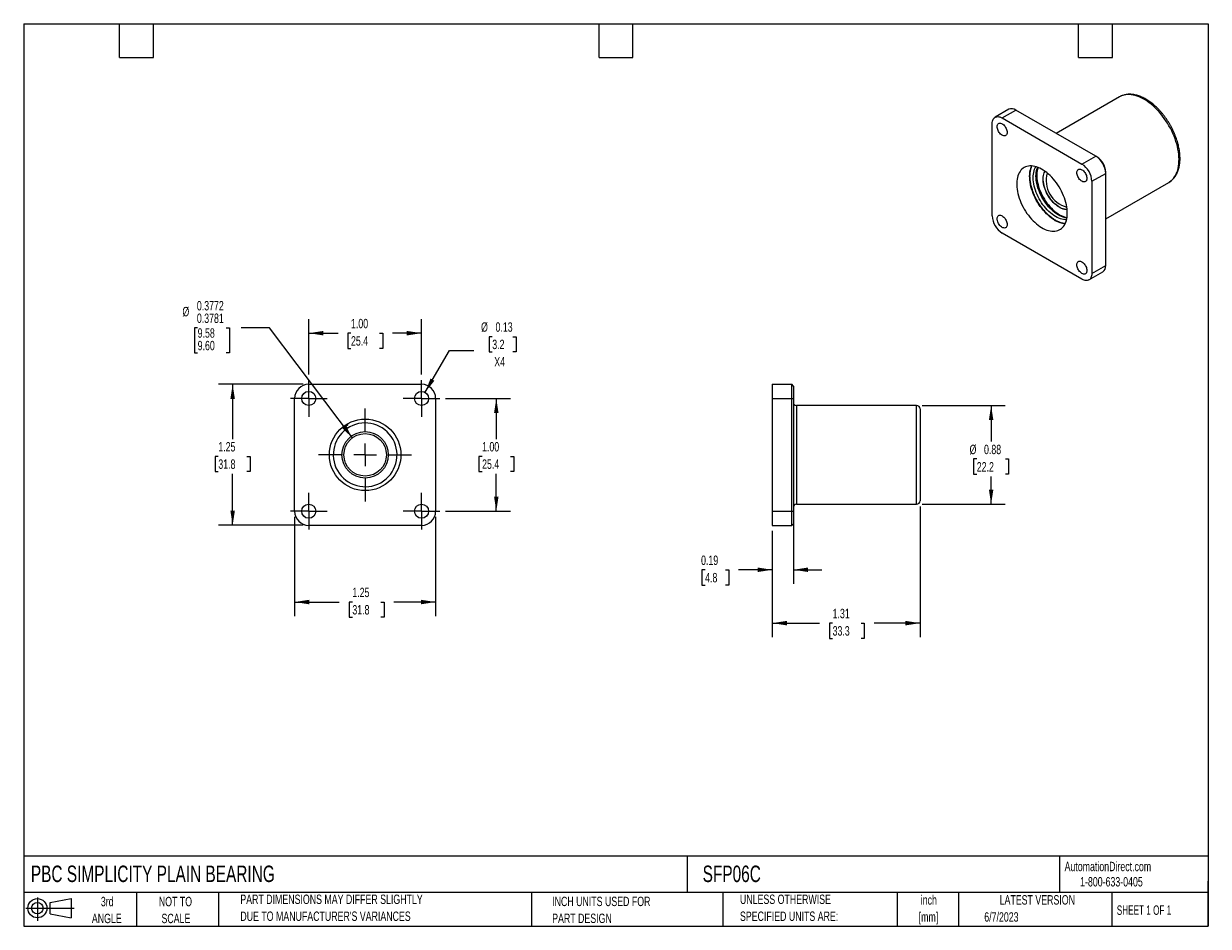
# Model space of a CAD drawing. Header units: inches. Extents: x 0.2 to 10.8, y 0.2 to 8.2.
import ezdxf

# ---------------------------------------------------------------- set-up
doc = ezdxf.new("R2010")
doc.units = ezdxf.units.IN
doc.header["$MEASUREMENT"] = 0
doc.linetypes.add('CENTERX2', pattern=[0.8, 0.5, -0.1, 0.1, -0.1])
doc.layers.add('CENTER', color=40, linetype='CENTERX2')
doc.layers.add('SLD-DEFPOINTS', color=7, linetype='Continuous')
doc.layers.add('DIMENSIONS', color=140, linetype='Continuous', lineweight=25)
doc.layers.add('TEXT', color=140, linetype='Continuous', lineweight=25)
doc.styles.add('SLDTEXTSTYLE0', font='TXT', dxfattribs={"width": 0.7})
doc.styles.add('SLDTEXTSTYLE1', font='TXT', dxfattribs={"width": 0.65})
doc.dimstyles.new('SLDDIMSTYLE0', dxfattribs={"dimtxt": 0.084961, "dimasz": 0.13, "dimexe": 0, "dimexo": 0.0625, "dimgap": 0.02124, "dimtad": 0, "dimtih": 1, "dimtoh": 1, "dimrnd": 1e-09, "dimzin": 4, "dimdsep": 46, "dimtxsty": 'SLDTEXTSTYLE0', "dimsah": 1, "dimcen": 0.09, "dimadec": 0, "dimazin": 1, "dimtfac": 1, "dimtofl": 0, "dimtmove": 0, "dimatfit": 3, "dimfxl": 0, "dimfrac": 2, "dimtolj": 1, "dimtzin": 12, "dimarcsym": 0})
doc.dimstyles.new('SLDDIMSTYLE1', dxfattribs={"dimtxt": 0.084961, "dimasz": 0.13, "dimexe": 0, "dimexo": 0.0625, "dimgap": 0.02124, "dimtad": 0, "dimtih": 1, "dimtoh": 1, "dimdec": 4, "dimrnd": 1e-09, "dimzin": 0, "dimdsep": 46, "dimtxsty": 'SLDTEXTSTYLE0', "dimsah": 1, "dimcen": 0, "dimadec": 0, "dimazin": 0, "dimlim": 1, "dimtp": 0.0022, "dimtm": -0.0031, "dimtfac": 1, "dimtdec": 4, "dimtofl": 0, "dimtmove": 0, "dimatfit": 3, "dimfxl": 0, "dimfrac": 2, "dimtolj": 1, "dimtzin": 4, "dimarcsym": 0})
doc.dimstyles.new('SLDDIMSTYLE2', dxfattribs={"dimtxt": 0.084961, "dimasz": 0.13, "dimexe": 0, "dimexo": 0.0625, "dimgap": 0.02124, "dimtad": 0, "dimtih": 1, "dimtoh": 1, "dimrnd": 1e-09, "dimzin": 12, "dimdsep": 46, "dimtxsty": 'SLDTEXTSTYLE0', "dimsah": 1, "dimcen": 0.09, "dimadec": 0, "dimazin": 3, "dimtfac": 1, "dimtofl": 0, "dimtmove": 0, "dimatfit": 3, "dimfxl": 0, "dimfrac": 2, "dimtolj": 1, "dimtzin": 12, "dimarcsym": 0})
doc.dimstyles.new('SLDDIMSTYLE3', dxfattribs={"dimtxt": 0.084961, "dimasz": 0.13, "dimexe": 0, "dimexo": 0.0625, "dimgap": 0.02124, "dimtad": 0, "dimtih": 1, "dimtoh": 1, "dimrnd": 1e-09, "dimdsep": 46, "dimtxsty": 'SLDTEXTSTYLE0', "dimsah": 1, "dimcen": 0, "dimadec": 0, "dimazin": 2, "dimtfac": 1, "dimtofl": 0, "dimtmove": 0, "dimatfit": 3, "dimfxl": 0, "dimfrac": 2, "dimtolj": 1, "dimtzin": 12, "dimarcsym": 0})
doc.dimstyles.new('SLDDIMSTYLE4', dxfattribs={"dimtxt": 0.084961, "dimasz": 0.13, "dimexe": 0, "dimexo": 0.0625, "dimgap": 0.02124, "dimtad": 0, "dimtih": 1, "dimtoh": 1, "dimrnd": 1e-09, "dimdsep": 46, "dimtxsty": 'SLDTEXTSTYLE0', "dimsah": 1, "dimcen": 0.09, "dimadec": 0, "dimazin": 2, "dimtfac": 1, "dimtmove": 0, "dimatfit": 0, "dimfxl": 0, "dimfrac": 2, "dimtolj": 1, "dimtzin": 12, "dimarcsym": 0})
doc.dimstyles.new('SLDDIMSTYLE5', dxfattribs={"dimtxt": 0.084961, "dimasz": 0.13, "dimexe": 0, "dimexo": 0.0625, "dimgap": 0.02124, "dimtad": 0, "dimtih": 1, "dimtoh": 1, "dimrnd": 1e-09, "dimdsep": 46, "dimtxsty": 'SLDTEXTSTYLE0', "dimsah": 1, "dimcen": 0.09, "dimadec": 0, "dimazin": 2, "dimtfac": 1, "dimtofl": 0, "dimtmove": 0, "dimatfit": 3, "dimfxl": 0, "dimfrac": 2, "dimtolj": 1, "dimtzin": 12, "dimarcsym": 0})

# ---------------------------------------------------------------- blocks, each defined once
blk = doc.blocks.new('Block11')
at = {"color": 7, "linetype": 'Continuous', "lineweight": 18}
for p, q in [((0, 0.113), (0.428, 0.113)), ((0.102, 0.209), (0.102, 0)), ((0.216, 0.164), (0.401, 0.198)), ((0.216, 0.063), (0.216, 0.164)), ((0.401, 0.198), (0.401, 0.029)), ((0.216, 0.063), (0.401, 0.029))]:
    blk.add_line(p, q, dxfattribs=at)
for radius in [0.0846, 0.0506]:
    blk.add_circle((0.102, 0.113), radius, dxfattribs=at)
blk = doc.blocks.new('Block12')
at = {"layer": 'SLD-DEFPOINTS'}
blk.add_blockref('Block11', (0, 0), dxfattribs=at)
blk = doc.blocks.new('SW_NOTE_0')
at = {"layer": 'TEXT', "color": 0, "char_height": 0.0833, "attachment_point": 2, "style": 'SLDTEXTSTYLE0'}
for s, insert in [('inch', (0.125, 0.107)), ('[mm]', (0.122, -0.043))]:
    blk.add_mtext(s, dxfattribs=dict(at, insert=insert))
blk = doc.blocks.new('SW_NOTE_0_1')
at = {"layer": 'TEXT', "color": 0, "char_height": 0.08333, "attachment_point": 1, "style": 'SLDTEXTSTYLE0'}
for s, insert in [('UNLESS OTHERWISE', (0, 0.107)), ('SPECIFIED UNITS ARE:', (0, -0.043))]:
    blk.add_mtext(s, dxfattribs=dict(at, insert=insert))
blk = doc.blocks.new('SW_NOTE_0_2')
at = {"layer": 'TEXT', "color": 0, "char_height": 0.08333, "attachment_point": 1, "style": 'SLDTEXTSTYLE0'}
for s, insert in [('PART DIMENSIONS MAY DIFFER SLIGHTLY', (0, 0.107)), ("DUE TO MANUFACTURER'S VARIANCES", (0, -0.043))]:
    blk.add_mtext(s, dxfattribs=dict(at, insert=insert))
blk = doc.blocks.new('SW_NOTE_0_3')
at = {"layer": 'TEXT', "color": 0, "char_height": 0.0833, "attachment_point": 2, "style": 'SLDTEXTSTYLE0'}
for s, insert in [('NOT TO', (0.207, 0.107)), ('SCALE', (0.211, -0.043))]:
    blk.add_mtext(s, dxfattribs=dict(at, insert=insert))
blk = doc.blocks.new('SW_NOTE_0_4')
at = {"layer": 'TEXT', "color": 0, "char_height": 0.0833, "attachment_point": 2, "style": 'SLDTEXTSTYLE0'}
for s, insert in [('3rd', (0.091, 0.107)), ('ANGLE', (0.087, -0.043))]:
    blk.add_mtext(s, dxfattribs=dict(at, insert=insert))
blk = doc.blocks.new('SW_NOTE_0_5')
at = {"layer": 'TEXT', "color": 0, "char_height": 0.08333, "attachment_point": 1, "style": 'SLDTEXTSTYLE0'}
for s, insert in [('INCH UNITS USED FOR', (0, 0.107)), ('PART DESIGN', (0, -0.043))]:
    blk.add_mtext(s, dxfattribs=dict(at, insert=insert))
blk = doc.blocks.new('_D')
at = {"layer": 'DIMENSIONS'}
for p, q in [((3.989, 4.929), (4.564, 4.929)), ((4.439, 4.929), (4.439, 4.569)), ((4.313, 4.415), (4.284, 4.415)), ((4.284, 4.415), (4.284, 4.28)), ((4.565, 4.415), (4.594, 4.415)), ((4.594, 4.415), (4.594, 4.28)), ((4.284, 4.28), (4.313, 4.28)), ((4.439, 3.929), (4.439, 4.261)), ((4.594, 4.28), (4.565, 4.28)), ((3.989, 3.929), (4.564, 3.929))]:
    blk.add_line(p, q, dxfattribs=at)
for points in [[(4.439, 4.929), (4.419, 4.799), (4.459, 4.799)], [(4.439, 3.929), (4.459, 4.059), (4.419, 4.059)]]:
    blk.add_solid(points, dxfattribs=at)
at = {"layer": 'DIMENSIONS', "char_height": 0.0833, "attachment_point": 1, "style": 'SLDTEXTSTYLE0'}
for s, insert in [('1.00', (4.313, 4.542)), ('25.4', (4.313, 4.388))]:
    blk.add_mtext(s, dxfattribs=dict(at, insert=insert))
blk = doc.blocks.new('_D_1')
at = {"layer": 'DIMENSIONS'}
for p, q in [((2.777, 5.141), (2.777, 5.632)), ((3.776, 5.141), (3.776, 5.632)), ((2.777, 5.507), (3.036, 5.507)), ((3.151, 5.507), (3.122, 5.507)), ((3.122, 5.507), (3.122, 5.372)), ((3.403, 5.507), (3.432, 5.507)), ((3.432, 5.507), (3.432, 5.372)), ((3.776, 5.507), (3.518, 5.507)), ((3.122, 5.372), (3.151, 5.372)), ((3.432, 5.372), (3.403, 5.372))]:
    blk.add_line(p, q, dxfattribs=at)
for points in [[(2.777, 5.507), (2.907, 5.487), (2.907, 5.527)], [(3.776, 5.507), (3.646, 5.527), (3.646, 5.487)]]:
    blk.add_solid(points, dxfattribs=at)
at = {"layer": 'DIMENSIONS', "char_height": 0.0833, "attachment_point": 1, "style": 'SLDTEXTSTYLE0'}
for s, insert in [('1.00', (3.151, 5.634)), ('25.4', (3.151, 5.48))]:
    blk.add_mtext(s, dxfattribs=dict(at, insert=insert))
blk = doc.blocks.new('_D_2')
at = {"layer": 'DIMENSIONS'}
for p, q in [((1.792, 5.554), (1.763, 5.554)), ((1.763, 5.554), (1.763, 5.332)), ((2.044, 5.554), (2.073, 5.554)), ((2.073, 5.554), (2.073, 5.332)), ((2.429, 5.554), (2.179, 5.554)), ((3.163, 4.579), (2.429, 5.554)), ((1.763, 5.332), (1.792, 5.332)), ((2.073, 5.332), (2.044, 5.332))]:
    blk.add_line(p, q, dxfattribs=at)
blk.add_solid([(3.163, 4.579), (3.101, 4.695), (3.069, 4.67)], dxfattribs=at)
at = {"layer": 'DIMENSIONS', "char_height": 0.0833, "attachment_point": 1, "style": 'SLDTEXTSTYLE0'}
for s, insert in [('0.3772', (1.785, 5.792)), ('%%c', (1.657, 5.74)), ('0.3781', (1.785, 5.681)), ('9.58', (1.792, 5.55)), ('9.60', (1.792, 5.439))]:
    blk.add_mtext(s, dxfattribs=dict(at, insert=insert))
blk = doc.blocks.new('_D_3')
at = {"layer": 'DIMENSIONS'}
for p, q in [((2.726, 5.054), (1.977, 5.054)), ((2.102, 5.054), (2.102, 4.569)), ((1.975, 4.415), (1.947, 4.415)), ((1.947, 4.415), (1.947, 4.28)), ((2.228, 4.415), (2.256, 4.415)), ((2.256, 4.415), (2.256, 4.28)), ((1.947, 4.28), (1.975, 4.28)), ((2.102, 3.804), (2.102, 4.261)), ((2.256, 4.28), (2.228, 4.28)), ((2.726, 3.804), (1.977, 3.804))]:
    blk.add_line(p, q, dxfattribs=at)
for points in [[(2.102, 5.054), (2.082, 4.924), (2.122, 4.924)], [(2.102, 3.804), (2.122, 3.934), (2.082, 3.934)]]:
    blk.add_solid(points, dxfattribs=at)
at = {"layer": 'DIMENSIONS', "char_height": 0.0833, "attachment_point": 1, "style": 'SLDTEXTSTYLE0'}
for s, insert in [('1.25', (1.975, 4.542)), ('31.8', (1.975, 4.388))]:
    blk.add_mtext(s, dxfattribs=dict(at, insert=insert))
blk = doc.blocks.new('_D_4')
at = {"layer": 'DIMENSIONS'}
for p, q in [((2.651, 3.879), (2.651, 2.999)), ((3.901, 3.879), (3.901, 2.999)), ((2.651, 3.124), (3.047, 3.124)), ((3.163, 3.124), (3.134, 3.124)), ((3.134, 3.124), (3.134, 2.989)), ((3.415, 3.124), (3.444, 3.124)), ((3.444, 3.124), (3.444, 2.989)), ((3.901, 3.124), (3.53, 3.124)), ((3.134, 2.989), (3.163, 2.989)), ((3.444, 2.989), (3.415, 2.989))]:
    blk.add_line(p, q, dxfattribs=at)
for points in [[(2.651, 3.124), (2.781, 3.104), (2.781, 3.144)], [(3.901, 3.124), (3.771, 3.144), (3.771, 3.104)]]:
    blk.add_solid(points, dxfattribs=at)
at = {"layer": 'DIMENSIONS', "char_height": 0.0833, "attachment_point": 1, "style": 'SLDTEXTSTYLE0'}
for s, insert in [('1.25', (3.163, 3.251)), ('31.8', (3.163, 3.097))]:
    blk.add_mtext(s, dxfattribs=dict(at, insert=insert))
blk = doc.blocks.new('_D_5')
at = {"layer": 'DIMENSIONS'}
for p, q in [((4.403, 5.476), (4.375, 5.476)), ((4.375, 5.476), (4.375, 5.341)), ((4.585, 5.476), (4.614, 5.476)), ((4.614, 5.476), (4.614, 5.341)), ((3.808, 4.983), (4.023, 5.353)), ((4.023, 5.353), (4.241, 5.353)), ((4.375, 5.341), (4.403, 5.341)), ((4.614, 5.341), (4.585, 5.341))]:
    blk.add_line(p, q, dxfattribs=at)
blk.add_solid([(3.808, 4.983), (3.89, 5.085), (3.856, 5.105)], dxfattribs=at)
at = {"layer": 'DIMENSIONS', "char_height": 0.0833, "attachment_point": 1, "style": 'SLDTEXTSTYLE0'}
for s, insert in [('%%c', (4.304, 5.603)), ('0.13', (4.432, 5.603)), ('3.2', (4.403, 5.449)), ('X4', (4.421, 5.295))]:
    blk.add_mtext(s, dxfattribs=dict(at, insert=insert))
blk = doc.blocks.new('SW_CENTERMARKSYMBOL_0')
at = {"layer": 'CENTER', "color": 0}
for p, q in [((0, 0.2), (0, 0.412125)), ((-0.2, 0), (-0.412125, 0)), ((0, 0), (-0.1, 0)), ((0, 0), (0, 0.1)), ((0, 0), (0, -0.1)), ((0, 0), (0.1, 0)), ((0.2, 0), (0.412125, 0)), ((0, -0.2), (0, -0.412125))]:
    blk.add_line(p, q, dxfattribs=at)
blk = doc.blocks.new('SW_CENTERMARKSYMBOL_1')
at = {"layer": 'CENTER', "color": 0}
for p, q in [((0, 0.1), (0, 0.1625)), ((-0.1, 0), (-0.1625, 0)), ((0, 0), (-0.1, 0)), ((0, 0), (0, 0.1)), ((0, 0), (0, -0.1)), ((0, 0), (0.1, 0)), ((0.1, 0), (0.1625, 0)), ((0, -0.1), (0, -0.1625))]:
    blk.add_line(p, q, dxfattribs=at)
blk = doc.blocks.new('SW_CENTERMARKSYMBOL_2')
at = {"layer": 'CENTER', "color": 0}
for p, q in [((0, 0.1), (0, 0.1625)), ((-0.1, 0), (-0.1625, 0)), ((0, 0), (-0.1, 0)), ((0, 0), (0, 0.1)), ((0, 0), (0, -0.1)), ((0, 0), (0.1, 0)), ((0.1, 0), (0.1625, 0)), ((0, -0.1), (0, -0.1625))]:
    blk.add_line(p, q, dxfattribs=at)
blk = doc.blocks.new('SW_CENTERMARKSYMBOL_3')
at = {"layer": 'CENTER', "color": 0}
for p, q in [((0, 0.1), (0, 0.1625)), ((-0.1, 0), (-0.1625, 0)), ((0, 0), (-0.1, 0)), ((0, 0), (0, 0.1)), ((0, 0), (0, -0.1)), ((0, 0), (0.1, 0)), ((0.1, 0), (0.1625, 0)), ((0, -0.1), (0, -0.1625))]:
    blk.add_line(p, q, dxfattribs=at)
blk = doc.blocks.new('SW_CENTERMARKSYMBOL_4')
at = {"layer": 'CENTER', "color": 0}
for p, q in [((0, 0.1), (0, 0.1625)), ((-0.1, 0), (-0.1625, 0)), ((0, 0), (-0.1, 0)), ((0, 0), (0, 0.1)), ((0, 0), (0, -0.1)), ((0, 0), (0.1, 0)), ((0.1, 0), (0.1625, 0)), ((0, -0.1), (0, -0.1625))]:
    blk.add_line(p, q, dxfattribs=at)
blk = doc.blocks.new('_D_6')
at = {"layer": 'DIMENSIONS'}
for p, q in [((7.073, 3.879), (7.073, 3.285)), ((6.885, 3.754), (6.885, 3.285)), ((6.29, 3.41), (6.261, 3.41)), ((6.261, 3.41), (6.261, 3.275)), ((6.471, 3.41), (6.5, 3.41)), ((6.5, 3.41), (6.5, 3.275)), ((6.885, 3.41), (6.587, 3.41)), ((7.073, 3.41), (7.323, 3.41)), ((6.261, 3.275), (6.29, 3.275)), ((6.5, 3.275), (6.471, 3.275))]:
    blk.add_line(p, q, dxfattribs=at)
for points in [[(6.885, 3.41), (6.755, 3.43), (6.755, 3.39)], [(7.073, 3.41), (7.203, 3.39), (7.203, 3.43)]]:
    blk.add_solid(points, dxfattribs=at)
at = {"layer": 'DIMENSIONS', "char_height": 0.0833, "attachment_point": 1, "style": 'SLDTEXTSTYLE0'}
for s, insert in [('0.19', (6.254, 3.536)), ('4.8', (6.29, 3.382))]:
    blk.add_mtext(s, dxfattribs=dict(at, insert=insert))
blk = doc.blocks.new('_D_7')
at = {"layer": 'DIMENSIONS'}
for p, q in [((8.195, 3.971), (8.195, 2.812)), ((6.885, 3.754), (6.885, 2.812)), ((6.885, 2.937), (7.305, 2.937)), ((7.42, 2.937), (7.391, 2.937)), ((7.391, 2.937), (7.391, 2.802)), ((7.672, 2.937), (7.701, 2.937)), ((7.701, 2.937), (7.701, 2.802)), ((8.195, 2.937), (7.788, 2.937)), ((7.391, 2.802), (7.42, 2.802)), ((7.701, 2.802), (7.672, 2.802))]:
    blk.add_line(p, q, dxfattribs=at)
for points in [[(6.885, 2.937), (7.015, 2.917), (7.015, 2.957)], [(8.195, 2.937), (8.065, 2.957), (8.065, 2.917)]]:
    blk.add_solid(points, dxfattribs=at)
at = {"layer": 'DIMENSIONS', "char_height": 0.0833, "attachment_point": 1, "style": 'SLDTEXTSTYLE0'}
for s, insert in [('1.31', (7.42, 3.064)), ('33.3', (7.42, 2.91))]:
    blk.add_mtext(s, dxfattribs=dict(at, insert=insert))
blk = doc.blocks.new('_D_8')
at = {"layer": 'DIMENSIONS'}
for p, q in [((8.215, 4.866), (8.95, 4.866)), ((8.825, 4.866), (8.825, 4.546)), ((8.698, 4.392), (8.67, 4.392)), ((8.67, 4.392), (8.67, 4.257)), ((8.951, 4.392), (8.979, 4.392)), ((8.979, 4.392), (8.979, 4.257)), ((8.67, 4.257), (8.698, 4.257)), ((8.825, 3.991), (8.825, 4.238)), ((8.979, 4.257), (8.951, 4.257)), ((8.215, 3.991), (8.95, 3.991))]:
    blk.add_line(p, q, dxfattribs=at)
for points in [[(8.825, 4.866), (8.805, 4.736), (8.845, 4.736)], [(8.825, 3.991), (8.845, 4.121), (8.805, 4.121)]]:
    blk.add_solid(points, dxfattribs=at)
at = {"layer": 'DIMENSIONS', "char_height": 0.0833, "attachment_point": 1, "style": 'SLDTEXTSTYLE0'}
for s, insert in [('%%c', (8.634, 4.518)), ('0.88', (8.762, 4.518)), ('22.2', (8.698, 4.364))]:
    blk.add_mtext(s, dxfattribs=dict(at, insert=insert))

msp = doc.modelspace()

# ---------------------------------------------------------------- linework, layer by layer
for p, q in [((9.96241, 7.60126), (9.40285, 7.27824)), ((9.96279, 7.60148), (9.96241, 7.60126)), ((8.98232, 7.49111), (8.85999, 7.42049)), ((8.92249, 7.4143), (9.04482, 7.48492)), ((9.75192, 7.07672), (9.04482, 7.48492)), ((8.8341, 6.54672), (8.8341, 7.36326)), ((8.92249, 7.4143), (9.62959, 7.0061)), ((9.62959, 7.0061), (9.75192, 7.07672)), ((9.76253, 7.07059), (9.75192, 7.07672)), ((9.84031, 6.92363), (9.84031, 6.93587)), ((9.71798, 6.85301), (9.84031, 6.92363)), ((9.71798, 6.85301), (9.71798, 6.03647)), ((9.84031, 6.10708), (9.84031, 6.92363)), ((9.84031, 6.52044), (10.39987, 6.84347)), ((9.62959, 5.98542), (8.92249, 6.39363)), ((9.71798, 6.03647), (9.84031, 6.10708)), ((9.69209, 5.97923), (9.81442, 6.04985)), ((2.77646, 5.0536), (3.77646, 5.0536)), ((6.88466, 5.0536), (7.05766, 5.0536)), ((6.88466, 5.0536), (6.88466, 4.9286)), ((7.05766, 4.9286), (7.05766, 5.0536)), ((7.07266, 5.0386), (7.05766, 5.0536)), ((7.07266, 5.0386), (7.07266, 4.9286)), ((2.65146, 3.9286), (2.65146, 4.9286)), ((3.90146, 4.9286), (3.90146, 3.9286)), ((6.88466, 4.9286), (7.05766, 4.9286)), ((6.88466, 4.9286), (6.88466, 3.9286)), ((7.05766, 3.9286), (7.05766, 4.9286)), ((7.05766, 4.9286), (7.07266, 4.9286)), ((7.07266, 4.9286), (7.07266, 3.9286)), ((8.16466, 4.8661), (7.09866, 4.8661)), ((7.09866, 4.8661), (7.09866, 3.9911)), ((8.16466, 3.9911), (8.16466, 4.8661)), ((8.19466, 4.8361), (8.19466, 4.0211)), ((3.11206, 4.65834), (3.10223, 4.67538)), ((3.10558, 4.6879), (3.11352, 4.69248)), ((3.10656, 4.67788), (3.11617, 4.66122)), ((3.11602, 4.68815), (3.10808, 4.68357)), ((3.11523, 4.66285), (3.11112, 4.65997)), ((3.11753, 4.69723), (3.1231, 4.70045)), ((7.09866, 3.9911), (8.16466, 3.9911)), ((6.88466, 3.9286), (7.05766, 3.9286)), ((6.88466, 3.9286), (6.88466, 3.8036)), ((7.05766, 3.8036), (7.05766, 3.9286)), ((7.05766, 3.9286), (7.07266, 3.9286)), ((7.07266, 3.9286), (7.07266, 3.8186)), ((3.77646, 3.8036), (2.77646, 3.8036)), ((6.88466, 3.8036), (7.05766, 3.8036)), ((7.05766, 3.8036), (7.07266, 3.8186))]:
    msp.add_line(p, q)
at = {"flags": 128}
for points in [[(10.39987, 6.84347), (10.40777, 6.84837), (10.41973, 6.85724), (10.43088, 6.86737), (10.44116, 6.87872), (10.45055, 6.89125), (10.45901, 6.90493), (10.46651, 6.9197), (10.47303, 6.93552), (10.47854, 6.95232), (10.48303, 6.97006), (10.48647, 6.98866), (10.48886, 7.00807), (10.4902, 7.02822), (10.49046, 7.04904), (10.48966, 7.07045), (10.4878, 7.09239), (10.48488, 7.11478), (10.48091, 7.13754), (10.47591, 7.16059), (10.4699, 7.18385), (10.46288, 7.20725), (10.4549, 7.2307), (10.44597, 7.25412), (10.43613, 7.27743), (10.42541, 7.30055), (10.41385, 7.3234), (10.40149, 7.3459), (10.38836, 7.36798), (10.37453, 7.38955), (10.36002, 7.41055), (10.3449, 7.4309), (10.32922, 7.45053), (10.31302, 7.46938), (10.29637, 7.48737), (10.27932, 7.50445), (10.26194, 7.52056), (10.24427, 7.53564), (10.22639, 7.54964), (10.20835, 7.56251), (10.19022, 7.5742), (10.17206, 7.58469), (10.15392, 7.59393), (10.13589, 7.60188), (10.118, 7.60853), (10.10034, 7.61385), (10.08295, 7.61781), (10.0659, 7.62042), (10.04925, 7.62165), (10.03306, 7.6215), (10.01737, 7.61998), (10.00225, 7.61709), (9.98775, 7.61284), (9.97391, 7.60724), (9.96279, 7.60148)], [(8.8341, 7.36326), (8.83465, 7.37437), (8.83632, 7.38469), (8.83906, 7.39411), (8.84285, 7.40249), (8.84765, 7.40974), (8.85338, 7.41577), (8.85999, 7.42049), (8.86738, 7.42385), (8.87546, 7.42581), (8.88414, 7.42633), (8.89329, 7.42543), (8.90282, 7.4231), (8.91259, 7.41937), (8.92249, 7.4143)], [(8.87835, 7.33766), (8.87889, 7.34533), (8.88051, 7.35218), (8.88316, 7.35804), (8.88679, 7.36278), (8.89129, 7.36627), (8.89656, 7.36843), (8.90248, 7.3692), (8.90888, 7.36856), (8.91563, 7.36654), (8.92254, 7.36318), (8.92945, 7.35856), (8.9362, 7.3528), (8.9426, 7.34603), (8.94852, 7.33843), (8.95379, 7.33019), (8.95829, 7.3215), (8.96192, 7.31258), (8.96457, 7.30365), (8.96619, 7.29493), (8.96674, 7.28663), (8.96619, 7.27896), (8.96457, 7.27211), (8.96192, 7.26624), (8.95829, 7.26151), (8.95379, 7.25802), (8.94852, 7.25586), (8.9426, 7.25509), (8.9362, 7.25572), (8.92945, 7.25775), (8.92254, 7.26111), (8.91563, 7.26573), (8.90888, 7.27149), (8.90248, 7.27825), (8.89656, 7.28585), (8.89129, 7.2941), (8.88679, 7.30279), (8.88316, 7.31171), (8.88051, 7.32064), (8.87889, 7.32936), (8.87835, 7.33766)], [(9.50019, 6.57046), (9.49966, 6.58863), (9.49806, 6.60733), (9.4954, 6.62646), (9.4917, 6.64595), (9.48697, 6.66569), (9.48123, 6.6856), (9.47452, 6.70558), (9.46686, 6.72552), (9.45829, 6.74535), (9.44885, 6.76496), (9.43859, 6.78426), (9.42756, 6.80315), (9.4158, 6.82156), (9.40337, 6.83938), (9.39034, 6.85654), (9.37677, 6.87295), (9.36271, 6.88854), (9.34825, 6.90323), (9.33343, 6.91695), (9.31835, 6.92963), (9.30306, 6.94122), (9.28764, 6.95166), (9.27217, 6.9609), (9.25672, 6.9689), (9.24136, 6.97561), (9.22616, 6.98101), (9.2112, 6.98507), (9.19656, 6.98777), (9.18228, 6.9891), (9.16846, 6.98905), (9.15515, 6.98762), (9.14242, 6.98483), (9.13032, 6.98067), (9.11891, 6.97517), (9.10826, 6.96837), (9.0984, 6.96028), (9.0894, 6.95095), (9.08128, 6.94043), (9.07409, 6.92876), (9.06786, 6.916), (9.06262, 6.9022), (9.0584, 6.88745), (9.05522, 6.8718), (9.05309, 6.85533), (9.05202, 6.83812), (9.05202, 6.82025), (9.05309, 6.80181), (9.05522, 6.78288), (9.0584, 6.76356), (9.06262, 6.74393), (9.06786, 6.72409), (9.07409, 6.70414), (9.08128, 6.68417), (9.0894, 6.66427), (9.0984, 6.64454), (9.10826, 6.62508), (9.11891, 6.60597), (9.13032, 6.58731), (9.14242, 6.56918), (9.15515, 6.55168), (9.16846, 6.53488), (9.18228, 6.51887), (9.19656, 6.50373), (9.2112, 6.48951), (9.22616, 6.4763), (9.24136, 6.46416), (9.25672, 6.45314), (9.27217, 6.44329), (9.28764, 6.43467), (9.30306, 6.42731), (9.31835, 6.42125), (9.33343, 6.41652), (9.34825, 6.41313), (9.36271, 6.41112), (9.37677, 6.41048), (9.39034, 6.41122), (9.40337, 6.41333), (9.4158, 6.41681), (9.42756, 6.42164), (9.43859, 6.4278), (9.44885, 6.43525), (9.45829, 6.44396), (9.46686, 6.45389), (9.47452, 6.46499), (9.48123, 6.47722), (9.48697, 6.4905), (9.4917, 6.50478), (9.4954, 6.52), (9.49806, 6.53606), (9.49966, 6.55291), (9.50019, 6.57046)], [(9.39059, 6.50715), (9.37513, 6.51669), (9.35974, 6.52743), (9.34449, 6.53929), (9.32947, 6.55224), (9.31474, 6.56621), (9.30036, 6.58113), (9.28642, 6.59693), (9.27298, 6.61354), (9.26009, 6.63087), (9.24783, 6.64885), (9.23625, 6.66739), (9.2254, 6.68639), (9.21534, 6.70578), (9.20612, 6.72545), (9.19777, 6.74531), (9.19035, 6.76528), (9.18387, 6.78524), (9.17839, 6.80512), (9.17391, 6.82481), (9.17047, 6.84421), (9.16807, 6.86325), (9.16674, 6.88182), (9.16647, 6.89984), (9.16727, 6.91722), (9.16914, 6.93389), (9.17206, 6.94975), (9.17602, 6.96473), (9.18101, 6.97877), (9.18554, 6.98892)], [(9.4937, 6.51237), (9.48056, 6.51235), (9.46695, 6.51372), (9.45297, 6.51649), (9.43868, 6.52064), (9.42417, 6.52614), (9.40952, 6.53296), (9.3948, 6.54108), (9.3801, 6.55043), (9.36549, 6.56098), (9.35106, 6.57267), (9.33688, 6.58543), (9.32303, 6.59919), (9.30959, 6.61387), (9.29663, 6.62941), (9.28421, 6.64571), (9.27241, 6.66269), (9.26129, 6.68025), (9.25091, 6.69829), (9.24133, 6.71673), (9.2326, 6.73546), (9.22476, 6.75437), (9.21786, 6.77337), (9.21194, 6.79235), (9.20703, 6.81121), (9.20315, 6.82985), (9.20033, 6.84816), (9.19858, 6.86605), (9.19791, 6.88342), (9.19833, 6.90017), (9.19983, 6.91621), (9.2024, 6.93147), (9.20604, 6.94584), (9.21071, 6.95926), (9.2164, 6.97166), (9.22252, 6.98212)], [(9.49676, 6.52734), (9.4917, 6.52801), (9.47772, 6.53078), (9.46343, 6.53493), (9.44892, 6.54043), (9.43427, 6.54725), (9.41955, 6.55536), (9.40485, 6.56472), (9.39024, 6.57527), (9.37581, 6.58696), (9.36163, 6.59971), (9.34778, 6.61347), (9.33434, 6.62816), (9.32138, 6.6437), (9.30896, 6.66), (9.29716, 6.67697), (9.28604, 6.69453), (9.27566, 6.71258), (9.26608, 6.73102), (9.25735, 6.74974), (9.24951, 6.76866), (9.24261, 6.78766), (9.23669, 6.80664), (9.23178, 6.8255), (9.2279, 6.84414), (9.22508, 6.86245), (9.22333, 6.88034), (9.22266, 6.8977), (9.22308, 6.91446), (9.22458, 6.9305), (9.22715, 6.94575), (9.23079, 6.96013), (9.23546, 6.97355), (9.23702, 6.97728)], [(9.24128, 6.97564), (9.24076, 6.9742), (9.23653, 6.9604), (9.23334, 6.94569), (9.2312, 6.93015), (9.23012, 6.91385), (9.23012, 6.89689), (9.2312, 6.87935), (9.23334, 6.86134), (9.23653, 6.84294), (9.24076, 6.82425), (9.24601, 6.80538), (9.25224, 6.78643), (9.25943, 6.76749), (9.26753, 6.74866), (9.27651, 6.73005), (9.28631, 6.71176), (9.29689, 6.69389), (9.30818, 6.67652), (9.32012, 6.65976), (9.33266, 6.64368), (9.34572, 6.62839), (9.35924, 6.61395), (9.37314, 6.60045), (9.38735, 6.58795), (9.4018, 6.57653), (9.4164, 6.56625), (9.43107, 6.55716), (9.44575, 6.5493), (9.46035, 6.54273), (9.4748, 6.53747), (9.48901, 6.53356), (9.49748, 6.53185)], [(9.49864, 6.6018), (9.49732, 6.60177), (9.48596, 6.60231), (9.47419, 6.60423), (9.4621, 6.60752), (9.44978, 6.61216), (9.43733, 6.61811), (9.42482, 6.62533), (9.41237, 6.63376), (9.40005, 6.64334), (9.38796, 6.65401), (9.37619, 6.66568), (9.36483, 6.67826), (9.35395, 6.69167), (9.34365, 6.7058), (9.334, 6.72054), (9.32506, 6.7358), (9.31691, 6.75145), (9.30961, 6.76739), (9.3032, 6.78349), (9.29774, 6.79963), (9.29327, 6.81569), (9.28982, 6.83156), (9.28741, 6.84712), (9.28607, 6.86225), (9.2858, 6.87684), (9.2866, 6.89078), (9.28848, 6.90397), (9.29141, 6.91632), (9.29538, 6.92772), (9.30035, 6.9381), (9.30244, 6.94167)], [(9.49858, 6.60239), (9.49838, 6.60239), (9.48702, 6.60292), (9.47525, 6.60484), (9.46316, 6.60813), (9.45084, 6.61277), (9.43839, 6.61872), (9.42588, 6.62594), (9.41343, 6.63437), (9.40111, 6.64396), (9.38902, 6.65462), (9.37725, 6.66629), (9.36589, 6.67887), (9.35502, 6.69228), (9.34471, 6.70641), (9.33506, 6.72116), (9.32612, 6.73641), (9.31797, 6.75207), (9.31067, 6.768), (9.30426, 6.7841), (9.2988, 6.80024), (9.29433, 6.81631), (9.29088, 6.83218), (9.28847, 6.84773), (9.28713, 6.86286), (9.28686, 6.87745), (9.28767, 6.89139), (9.28954, 6.90459), (9.29247, 6.91693), (9.29644, 6.92833), (9.30141, 6.93871), (9.30292, 6.94132)], [(9.58535, 6.92951), (9.58589, 6.93718), (9.58751, 6.94404), (9.59016, 6.9499), (9.59379, 6.95464), (9.59829, 6.95813), (9.60356, 6.96028), (9.60948, 6.96105), (9.61588, 6.96042), (9.62263, 6.9584), (9.62954, 6.95503), (9.63645, 6.95042), (9.6432, 6.94465), (9.6496, 6.93789), (9.65552, 6.93029), (9.66079, 6.92205), (9.66529, 6.91336), (9.66892, 6.90444), (9.67157, 6.89551), (9.67319, 6.88679), (9.67374, 6.87849), (9.67319, 6.87082), (9.67157, 6.86397), (9.66892, 6.8581), (9.66529, 6.85336), (9.66079, 6.84987), (9.65552, 6.84772), (9.6496, 6.84695), (9.6432, 6.84758), (9.63645, 6.8496), (9.62954, 6.85297), (9.62263, 6.85759), (9.61588, 6.86335), (9.60948, 6.87011), (9.60356, 6.87771), (9.59829, 6.88595), (9.59379, 6.89464), (9.59016, 6.90356), (9.58751, 6.91249), (9.58589, 6.92122), (9.58535, 6.92951)], [(8.87835, 6.52124), (8.87889, 6.52891), (8.88051, 6.53576), (8.88316, 6.54163), (8.88679, 6.54636), (8.89129, 6.54985), (8.89656, 6.55201), (8.90248, 6.55278), (8.90888, 6.55215), (8.91563, 6.55012), (8.92254, 6.54676), (8.92945, 6.54214), (8.9362, 6.53638), (8.9426, 6.52961), (8.94852, 6.52202), (8.95379, 6.51377), (8.95829, 6.50508), (8.96192, 6.49616), (8.96457, 6.48723), (8.96619, 6.47851), (8.96674, 6.47021), (8.96619, 6.46254), (8.96457, 6.45569), (8.96192, 6.44983), (8.95829, 6.44509), (8.95379, 6.4416), (8.94852, 6.43944), (8.9426, 6.43867), (8.9362, 6.43931), (8.92945, 6.44133), (8.92254, 6.44469), (8.91563, 6.44931), (8.90888, 6.45507), (8.90248, 6.46184), (8.89656, 6.46943), (8.89129, 6.47768), (8.88679, 6.48637), (8.88316, 6.49529), (8.88051, 6.50422), (8.87889, 6.51294), (8.87835, 6.52124)], [(9.58535, 6.1131), (9.58589, 6.12077), (9.58751, 6.12762), (9.59016, 6.13348), (9.59379, 6.13822), (9.59829, 6.14171), (9.60356, 6.14387), (9.60948, 6.14464), (9.61588, 6.144), (9.62263, 6.14198), (9.62954, 6.13862), (9.63645, 6.134), (9.6432, 6.12824), (9.6496, 6.12147), (9.65552, 6.11387), (9.66079, 6.10563), (9.66529, 6.09694), (9.66892, 6.08802), (9.67157, 6.07909), (9.67319, 6.07037), (9.67374, 6.06207), (9.67319, 6.0544), (9.67157, 6.04755), (9.66892, 6.04168), (9.66529, 6.03695), (9.66079, 6.03346), (9.65552, 6.0313), (9.6496, 6.03053), (9.6432, 6.03116), (9.63645, 6.03319), (9.62954, 6.03655), (9.62263, 6.04117), (9.61588, 6.04693), (9.60948, 6.05369), (9.60356, 6.06129), (9.59829, 6.06954), (9.59379, 6.07823), (9.59016, 6.08715), (9.58751, 6.09608), (9.58589, 6.1048), (9.58535, 6.1131)], [(9.71798, 6.03647), (9.71743, 6.02536), (9.71577, 6.01503), (9.71302, 6.00562), (9.70923, 5.99723), (9.70443, 5.98998), (9.6987, 5.98396), (9.69209, 5.97924), (9.6847, 5.97588), (9.67662, 5.97392), (9.66794, 5.97339), (9.65879, 5.9743), (9.64926, 5.97663), (9.63949, 5.98035), (9.62959, 5.98542)]]:
    msp.add_lwpolyline(points, dxfattribs=at)
for centre, radius in [((2.77653, 4.92852), 0.0625), ((3.77638, 4.92852), 0.0625), ((3.27646, 4.4286), 0.317), ((3.27646, 4.4286), 0.2055), ((3.27646, 4.4286), 0.18787), ((2.77653, 3.92868), 0.0625), ((3.77638, 3.92868), 0.0625)]:
    msp.add_circle(centre, radius)
for centre, radius, start, end in [((9.00837, 7.43547), 0.06144, 53.607371, 115.08217), ((9.64936, 6.91544), 0.19112, 2.45345, 57.54655), ((9.67191, 6.92846), 0.16856, 2.520155, 57.479845), ((9.52704, 6.84482), 0.19112, 2.45345, 57.54655), ((9.55968, 6.86361), 0.24702, 165.021804, 254.97282), ((9.02505, 6.5549), 0.19112, 182.45345, 237.54655), ((9.50162, 6.68911), 0.21316, 238.608445, 264.473513), ((9.77925, 6.10024), 0.06145, 304.915955, 6.396226), ((2.77646, 4.9286), 0.125, 90, 180), ((3.77646, 4.9286), 0.125, 0, 90), ((7.09866, 4.8921), 0.026, 180, 270), ((8.16466, 4.8361), 0.03, 0, 90), ((3.27646, 4.4286), 0.2825, 125.586312, 124.568219), ((3.11017, 4.67996), 0.00917, 120, 210), ((3.11017, 4.67996), 0.00417, 120, 210), ((3.10894, 4.70042), 0.00917, 300, 16.327297), ((3.10894, 4.70042), 0.01417, 300, 21.052109), ((7.09866, 3.9651), 0.026, 90, 180), ((8.16466, 4.0211), 0.03, 270, 0), ((2.77646, 3.9286), 0.125, 180, 270), ((3.77646, 3.9286), 0.125, 270, 0)]:
    msp.add_arc(centre, radius, start, end)
for points, knots in [([(10.40016, 6.8438), (10.40142, 6.84448), (10.40708, 6.84756), (10.41644, 6.8542), (10.42815, 6.8637), (10.43902, 6.87438), (10.4491, 6.8861), (10.45834, 6.89886), (10.46671, 6.91265), (10.47419, 6.92742), (10.48075, 6.94313), (10.48636, 6.95975), (10.49099, 6.97721), (10.49462, 6.99546), (10.49725, 7.01442), (10.49886, 7.03404), (10.49945, 7.05423), (10.49903, 7.07492), (10.4976, 7.09606), (10.49518, 7.11756), (10.49177, 7.13936), (10.48741, 7.16139), (10.48209, 7.18359), (10.47586, 7.2059), (10.46872, 7.22824), (10.4607, 7.25056), (10.45184, 7.27278), (10.44215, 7.29484), (10.43167, 7.31667), (10.42043, 7.33822), (10.40847, 7.35941), (10.39582, 7.38019), (10.38252, 7.40049), (10.3686, 7.42025), (10.35411, 7.43941), (10.33909, 7.45792), (10.32359, 7.47571), (10.30764, 7.49274), (10.29128, 7.50895), (10.27457, 7.52428), (10.25755, 7.5387), (10.24027, 7.55215), (10.22277, 7.56458), (10.2051, 7.57596), (10.1873, 7.58624), (10.16943, 7.59538), (10.15155, 7.60333), (10.13371, 7.61007), (10.11596, 7.61556), (10.09838, 7.61977), (10.08104, 7.62267), (10.06399, 7.62426), (10.04733, 7.62453), (10.0311, 7.62348), (10.01539, 7.62113), (10.00023, 7.61752), (9.98572, 7.61261), (9.97323, 7.60729), (9.96589, 7.60309), (9.96292, 7.60139)], [0, 0, 0, 0, 0.00489332, 0.0218764, 0.03886107, 0.05589027, 0.07300495, 0.09023759, 0.10760962, 0.1251301, 0.14279612, 0.16059464, 0.17850559, 0.19650532, 0.21456992, 0.23267752, 0.25080973, 0.26895209, 0.28709123, 0.30522082, 0.323337, 0.34143781, 0.35952265, 0.37759196, 0.39564681, 0.41368876, 0.4317197, 0.44974168, 0.46775689, 0.48576763, 0.50377619, 0.52178495, 0.53979571, 0.55781063, 0.57583208, 0.59386246, 0.6119041, 0.62995928, 0.64803015, 0.66611864, 0.68422635, 0.70235433, 0.72050285, 0.73867104, 0.75685642, 0.77505429, 0.79325561, 0.81144614, 0.82960907, 0.84772323, 0.86576376, 0.88370396, 0.90151833, 0.91918645, 0.93669693, 0.95405058, 0.97126163, 0.98835717, 1, 1, 1, 1]), ([(9.48101, 6.47815), (9.48045, 6.47818), (9.47559, 6.47845), (9.46602, 6.48009), (9.45237, 6.48317), (9.43839, 6.48755), (9.42422, 6.49307), (9.40993, 6.49972), (9.39784, 6.50626), (9.38572, 6.51349), (9.37355, 6.52144), (9.35915, 6.53194), (9.34487, 6.54344), (9.33078, 6.5559), (9.31694, 6.56926), (9.30341, 6.58347), (9.29025, 6.59847), (9.27752, 6.61419), (9.26528, 6.63057), (9.25357, 6.64754), (9.24246, 6.66502), (9.23199, 6.68294), (9.2222, 6.70122), (9.21314, 6.71977), (9.20485, 6.73853), (9.19736, 6.7574), (9.1907, 6.77631), (9.18491, 6.79516), (9.18, 6.81389), (9.17599, 6.8324), (9.1729, 6.85062), (9.17074, 6.86846), (9.16952, 6.88585), (9.16923, 6.90271), (9.16987, 6.91897), (9.17144, 6.93456), (9.1739, 6.94941), (9.17728, 6.96344), (9.1814, 6.9765), (9.18482, 6.98436), (9.18649, 6.98821)], [0, 0, 0, 0, 0.00358001, 0.03111294, 0.05853912, 0.08589189, 0.11319897, 0.14048156, 0.16747845, 0.18178351, 0.20905299, 0.23633629, 0.2636314, 0.29093982, 0.31826176, 0.34559655, 0.372943, 0.40029954, 0.42766438, 0.45503561, 0.48241125, 0.50978928, 0.53716763, 0.56454365, 0.59191518, 0.61928013, 0.64663646, 0.67398215, 0.70131529, 0.72863413, 0.75593725, 0.7832237, 0.81049332, 0.83774712, 0.86498783, 0.89222066, 0.91945229, 0.94669291, 0.97395931, 1, 1, 1, 1]), ([(9.22407, 6.8756), (9.22472, 6.87075), (9.22619, 6.85976), (9.22965, 6.84231), (9.23422, 6.82341), (9.23975, 6.80443), (9.24617, 6.78545), (9.25347, 6.76656), (9.26159, 6.74783), (9.27052, 6.72932), (9.2802, 6.71113), (9.2906, 6.69331), (9.30169, 6.67595), (9.3134, 6.65911), (9.32571, 6.64287), (9.33855, 6.62729), (9.35188, 6.61244), (9.36566, 6.59837), (9.37984, 6.5852), (9.39159, 6.57507), (9.39868, 6.56972), (9.40084, 6.56809)], [0, 0, 0, 0, 0.0433791, 0.09846306, 0.15347163, 0.20840566, 0.26327132, 0.31807812, 0.37283768, 0.42756283, 0.48226716, 0.53696466, 0.59166896, 0.6463903, 0.70114317, 0.75594201, 0.81080101, 0.86573382, 0.92075291, 0.97586865, 1, 1, 1, 1])]:
    msp.add_open_spline(points, degree=3, knots=knots)
at = {"layer": 'TEXT'}
for p, q in [((0.25, 8.25), (10.75, 8.25)), ((0.25, 8.25), (0.25, 0.25)), ((1.1, 7.95), (1.1, 8.25)), ((1.4, 7.95), (1.4, 8.25)), ((5.35, 7.95), (5.35, 8.25)), ((5.65, 7.95), (5.65, 8.25)), ((9.6, 7.95), (9.6, 8.25)), ((9.9, 7.95), (9.9, 8.25)), ((10.75, 8.25), (10.75, 0.25)), ((1.1, 7.95), (1.4, 7.95)), ((5.35, 7.95), (5.65, 7.95)), ((9.6, 7.95), (9.9, 7.95)), ((10.75, 0.87111), (0.25, 0.87111)), ((6.13224, 0.87111), (6.13224, 0.55)), ((9.4321, 0.87111), (9.4321, 0.55)), ((10.75, 0.25), (10.75, 0.65)), ((10.75, 0.55), (0.25, 0.55)), ((1.25, 0.55), (1.25, 0.25)), ((1.97684, 0.55), (1.97684, 0.25)), ((4.74986, 0.55), (4.74986, 0.25)), ((6.44804, 0.55), (6.44804, 0.25)), ((7.99308, 0.55), (7.99308, 0.25)), ((8.53591, 0.55), (8.53591, 0.25)), ((9.89562, 0.55), (9.89562, 0.25)), ((0.25, 0.25), (10.75, 0.25))]:
    msp.add_line(p, q, dxfattribs=at)

# ---------------------------------------------------------------- block references
at = {"layer": 'CENTER'}
for name, p in [('SW_CENTERMARKSYMBOL_1', (2.77653, 4.92852)), ('SW_CENTERMARKSYMBOL_2', (3.77638, 4.92852)), ('SW_CENTERMARKSYMBOL_0', (3.27646, 4.4286)), ('SW_CENTERMARKSYMBOL_4', (2.77653, 3.92868)), ('SW_CENTERMARKSYMBOL_3', (3.77638, 3.92868))]:
    msp.add_blockref(name, p, dxfattribs=at)
at = {"layer": 'SLD-DEFPOINTS'}
msp.add_blockref('Block12', (0.26921, 0.2974), dxfattribs=at)
at = {"layer": 'TEXT'}
for name, p in [('SW_NOTE_0_2', (2.17005, 0.42408)), ('SW_NOTE_0_1', (6.59874, 0.42408)), ('SW_NOTE_0', (8.1476, 0.41826)), ('SW_NOTE_0_4', (0.8995, 0.40425)), ('SW_NOTE_0_3', (1.38808, 0.40425)), ('SW_NOTE_0_5', (4.93424, 0.40546))]:
    msp.add_blockref(name, p, dxfattribs=at)

# ---------------------------------------------------------------- texts
for s, insert, char_height, attachment_point, style in [('PBC SIMPLICITY PLAIN BEARING', (0.31361, 0.78813), 0.1458333, 1, 'SLDTEXTSTYLE0'), ('SFP06C', (6.26802, 0.78813), 0.145833, 1, 'SLDTEXTSTYLE0'), ('AutomationDirect.com', (9.47618, 0.82191), 0.0833333, 1, 'SLDTEXTSTYLE0'), ('1-800-633-0405', (9.61384, 0.6865), 0.0833333, 1, 'SLDTEXTSTYLE0'), ('LATEST VERSION', (9.23434, 0.52614), 0.0833333, 2, 'SLDTEXTSTYLE0'), ('SHEET 1 OF 1', (9.93863, 0.4351), 0.0833333, 1, 'SLDTEXTSTYLE1'), ('6/7/2023', (8.76428, 0.37454), 0.083333, 1, 'SLDTEXTSTYLE0')]:
    msp.add_mtext(s, dxfattribs=dict(at, insert=insert, char_height=char_height, attachment_point=attachment_point, style=style))

# ---------------------------------------------------------------- dimensions: what is measured, and where the dimension line sits
at = {"layer": 'DIMENSIONS'}
dim = msp.add_diameter_dim_2p(p1=(3.38949, 4.27853), p2=(3.16343, 4.57867), dimstyle='SLDDIMSTYLE1', dxfattribs=at)
dim.commit()
dim.dimension.update_dxf_attribs({"geometry": '_D_2', "text_midpoint": (1.91776, 5.55409), "dimtype": 163})
for base, p1, p2, dimstyle, picture, middle in [((2.77653, 5.50746), (3.77638, 5.09102), (2.77653, 5.09102), 'SLDDIMSTYLE0', '_D_1', (3.27691, 5.50746)), ((8.19466, 2.93746), (6.88466, 3.8036), (8.19466, 4.0211), 'SLDDIMSTYLE2', '_D_7', (7.54621, 2.93746)), ((3.90146, 3.12415), (2.65146, 3.9286), (3.90146, 3.9286), 'SLDDIMSTYLE2', '_D_4', (3.28883, 3.12415)), ((7.07266, 3.4099), (6.88466, 3.8036), (7.07266, 3.9286), 'SLDDIMSTYLE4', '_D_6', (6.3805, 3.4099))]:
    dim = msp.add_linear_dim(base=base, p1=p1, p2=p2, dimstyle=dimstyle, dxfattribs=at)
    dim.commit()
    dim.dimension.update_dxf_attribs({"geometry": picture, "text_midpoint": middle, "dimtype": 160})
dim = msp.add_diameter_dim_2p(p1=(3.745038, 4.874453), p2=(3.807729, 4.982595), text='<>\\PX4', dimstyle='SLDDIMSTYLE3', dxfattribs=at)
dim.commit()
dim.dimension.update_dxf_attribs({"geometry": '_D_5', "text_midpoint": (4.494135, 5.408955), "dimtype": 163})
for base, p1, p2, dimstyle, picture, middle in [((2.10172, 3.8036), (2.77646, 5.0536), (2.77646, 3.8036), 'SLDDIMSTYLE2', '_D_3', (2.10172, 4.41513)), ((4.43897, 3.92868), (3.93888, 4.92852), (3.93888, 3.92868), 'SLDDIMSTYLE0', '_D', (4.43897, 4.41513))]:
    dim = msp.add_linear_dim(base=base, p1=p1, p2=p2, angle=90, dimstyle=dimstyle, dxfattribs=at)
    dim.commit()
    dim.dimension.update_dxf_attribs({"geometry": picture, "text_midpoint": middle, "dimtype": 160})
dim = msp.add_linear_dim(base=(8.8245772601, 4.8660997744), p1=(8.1646560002, 3.9910997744), p2=(8.1646560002, 4.8660997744), angle=90, text='%%c<>', dimstyle='SLDDIMSTYLE5', dxfattribs=at)
dim.commit()
dim.dimension.update_dxf_attribs({"geometry": '_D_8', "text_midpoint": (8.8245772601, 4.3920005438), "dimtype": 160})

doc.saveas('drawing.dxf')
